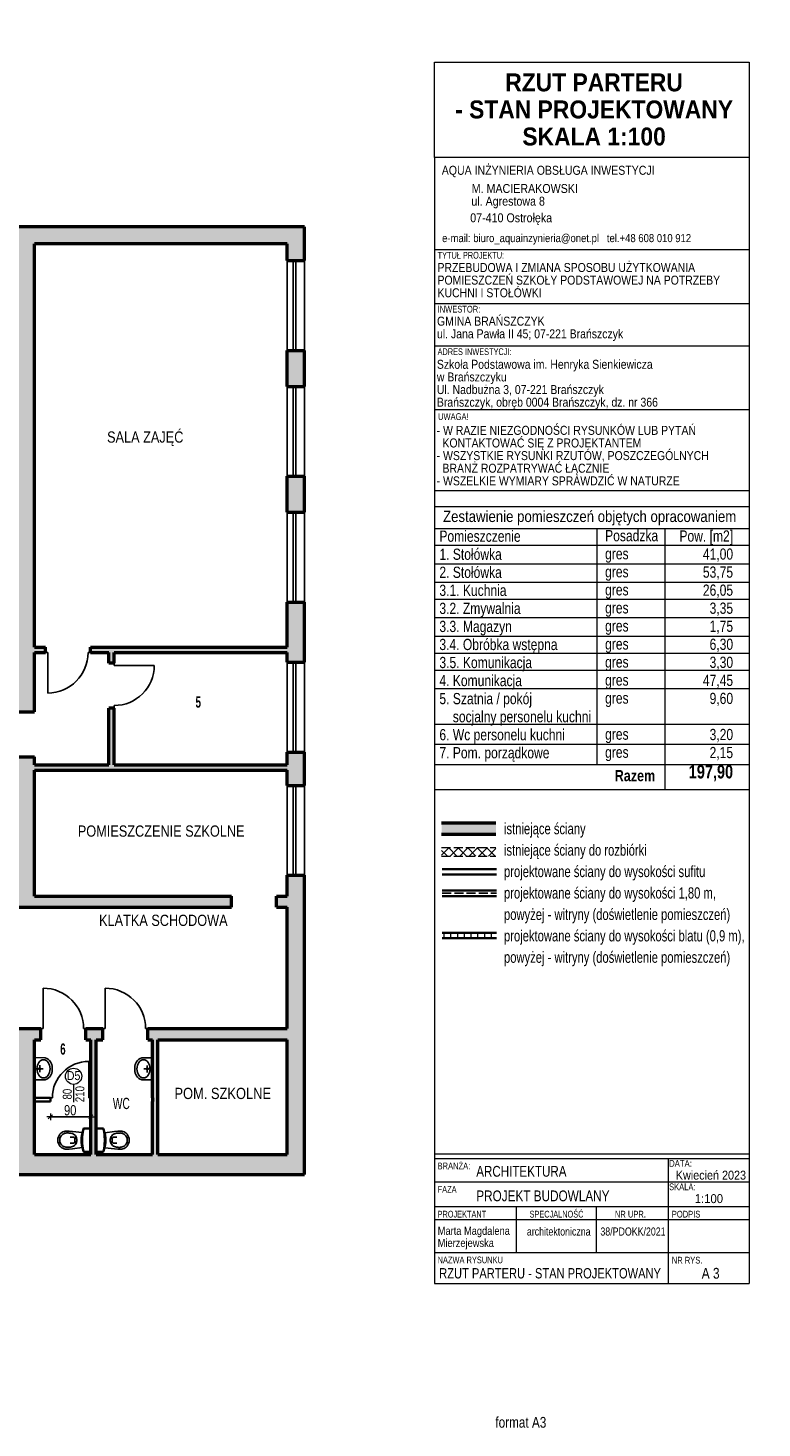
# Model space of a CAD drawing. Header units: centimetres. Extents: x -1289 to 2012, y -2118 to 998.
# Tile 8 of 8: x 379 to 2012, y -2118 to 998. Entities that reach past the tile are written whole.
import ezdxf

# ---------------------------------------------------------------- set-up
doc = ezdxf.new("R2010")
doc.units = ezdxf.units.CM
doc.header["$PDMODE"] = 65
doc.linetypes.add('VERDECKT2_S2', pattern=[27, 20, -7])
doc.layers.add('Standard', color=7, linetype='Continuous', lineweight=25)
doc.styles.add('ARIAL', font='ARIAL.TTF')
doc.dimstyles.new('_DIMSTYLE_10', dxfattribs={"dimtxt": 22.9, "dimasz": 15, "dimexe": 0, "dimexo": 0.0001, "dimgap": 11.45, "dimtad": 2, "dimdec": 0, "dimrnd": 1, "dimzin": 12, "dimdsep": 46, "dimtxsty": 'ARIAL', "dimblk1": 'ALL_ML_STRICH', "dimblk2": 'ALL_ML_STRICH', "dimsah": 1, "dimcen": 0, "dimse1": 1, "dimse2": 1, "dimclrd": 7, "dimclre": 7, "dimclrt": 7, "dimadec": 0, "dimazin": 0, "dimtfac": 1, "dimtdec": 0, "dimtix": 1, "dimtmove": 2, "dimatfit": 3, "dimfxl": 1, "dimtzin": 0, "dimlwd": 0, "dimlwe": 13, "dimarcsym": 0})

# ---------------------------------------------------------------- blocks, each defined once
blk = doc.blocks.new('OBIEKTY_ZLOZONE_2')
at = {"layer": 'Standard', "color": 7, "linetype": 'ByBlock', "lineweight": 25}
for p, q in [((418, -392.3), (423, -392.3)), ((423, -482.3), (423, -392.3)), ((513, -392.3), (518, -392.3))]:
    blk.add_line(p, q, dxfattribs=at)
blk.add_arc((423, -392.3), 90, 270, 0, dxfattribs=at)
blk = doc.blocks.new('OBIEKTY_ZLOZONE_3')
at = {"layer": 'Standard', "color": 7, "linetype": 'ByBlock', "lineweight": 25}
for p, q in [((570.9, -416.1), (570.9, -421)), ((660, -421), (570.9, -421)), ((570.9, -510.1), (570.9, -515.1))]:
    blk.add_line(p, q, dxfattribs=at)
blk.add_arc((570.9, -421), 89.1, 270, 0, dxfattribs=at)
blk = doc.blocks.new('OBIEKTY_ZLOZONE_5')
at = {"layer": 'Standard', "color": 7, "linetype": 'ByBlock', "lineweight": 25}
for p, q in [((412.8, -1139.3), (412.8, -1229.3)), ((407.8, -1229.3), (412.8, -1229.3)), ((502.8, -1229.3), (507.8, -1229.3))]:
    blk.add_line(p, q, dxfattribs=at)
blk.add_arc((412.8, -1229.3), 90, 0, 90, dxfattribs=at)
blk = doc.blocks.new('OBIEKTY_ZLOZONE_6')
at = {"layer": 'Standard', "color": 7, "linetype": 'ByBlock', "lineweight": 25}
for p, q in [((550.8, -1139.3), (550.8, -1229.3)), ((545.8, -1229.3), (550.8, -1229.3)), ((640.8, -1229.3), (645.8, -1229.3))]:
    blk.add_line(p, q, dxfattribs=at)
blk.add_arc((550.8, -1229.3), 90, 0, 90, dxfattribs=at)
blk = doc.blocks.new('OBIEKTY_ZLOZONE_7')
at = {"layer": 'Standard', "color": 7, "linetype": 'ByBlock', "lineweight": 25}
for p, q in [((393.9, -1294), (393.9, -1343.5)), ((393.9, -1294), (417.2, -1294.4)), ((403.4, -1318.8), (393.9, -1318.8)), ((405.2, -1316.9), (405.2, -1310.9)), ((405.2, -1320.6), (405.2, -1326.6)), ((407, -1318.8), (413, -1318.8)), ((433.2, -1316), (433.2, -1321.5)), ((393.9, -1343.5), (417.2, -1343.2))]:
    blk.add_line(p, q, dxfattribs=at)
blk.add_circle((405.2, -1318.8), 1.82, dxfattribs=at)
for centre, major_axis, ratio, start_param, end_param in [((412.8, -1310), (-17.9, 0), 0.9, 3.590857, 4.46536), ((403.2, -1316.8), (-30, 0), 0.9, 3.170004, 3.677074), ((413.7, -1318.8), (0, 20.3), 0.723317, 9.424778, 9.424778), ((412.8, -1327.5), (-17.9, 0), 0.9, 1.817831, 2.692327), ((403.2, -1320.8), (-30, 0), 0.9, 2.606111, 3.113181)]:
    blk.add_ellipse(centre, major_axis=major_axis, ratio=ratio, start_param=start_param, end_param=end_param, dxfattribs=at)
blk = doc.blocks.new('OBIEKTY_ZLOZONE_8')
at = {"layer": 'Standard', "color": 7, "linetype": 'ByBlock', "lineweight": 25}
for p, q in [((656, -1294.1), (632.6, -1294.5)), ((656, -1294.1), (656, -1343.6)), ((616.7, -1316.1), (616.7, -1321.6)), ((642.8, -1318.9), (636.8, -1318.9)), ((644.6, -1317.1), (644.6, -1311.1)), ((644.6, -1320.7), (644.6, -1326.7)), ((646.4, -1318.9), (656, -1318.9)), ((656, -1343.6), (632.6, -1343.3))]:
    blk.add_line(p, q, dxfattribs=at)
blk.add_circle((644.6, -1318.9), 1.82, dxfattribs=at)
for centre, major_axis, ratio, start_param, end_param in [((646.6, -1316.9), (30, 0), 0.9, 2.606112, 3.113182), ((637, -1310.1), (17.9, 0), 0.9, 1.817825, 2.692328), ((636.1, -1318.9), (0, -20.3), 0.723317, 6.283185, 12.56637), ((646.6, -1320.9), (30, 0), 0.9, 3.170005, 3.677075), ((637, -1327.6), (17.9, 0), 0.9, 3.590858, 4.465354)]:
    blk.add_ellipse(centre, major_axis=major_axis, ratio=ratio, start_param=start_param, end_param=end_param, dxfattribs=at)
blk = doc.blocks.new('OBIEKTY_ZLOZONE_9')
at = {"layer": 'Standard', "color": 7, "linetype": 'ByBlock', "lineweight": 25}
for p, q in [((462.1, -1457.6), (459.5, -1458.3)), ((466.3, -1457.4), (462.1, -1457.6)), ((470.7, -1457.5), (466.3, -1457.4)), ((478.2, -1458.2), (470.7, -1457.5)), ((499.7, -1460.9), (478.2, -1458.2)), ((499.7, -1460.9), (498.4, -1466.6)), ((501.8, -1452.8), (499.7, -1460.9)), ((502.1, -1459.9), (501.3, -1465.1)), ((503.5, -1453.5), (502.1, -1459.9)), ((511.9, -1450.6), (504.4, -1450.7)), ((518.9, -1452.2), (505.1, -1452.2)), ((515.5, -1450.9), (511.9, -1450.6)), ((518.9, -1452.2), (515.5, -1450.9)), ((518.9, -1502.9), (518.9, -1452.2)), ((480.2, -1471), (472.9, -1470.7)), ((480.2, -1484.1), (472.9, -1484.5)), ((499.7, -1494.3), (478.2, -1497)), ((483.5, -1481.3), (483.5, -1473.9)), ((487.7, -1476.1), (487.7, -1479)), ((498.4, -1466.6), (497.7, -1472.1)), ((497.7, -1472.1), (497.7, -1477.6)), ((497.7, -1483), (497.7, -1477.6)), ((498.4, -1488.5), (497.7, -1483)), ((499.7, -1494.3), (498.4, -1488.5)), ((501.8, -1502.3), (499.7, -1494.2)), ((500.8, -1470.4), (500.3, -1475.1)), ((500.3, -1475.1), (500.3, -1477.6)), ((500.3, -1480), (500.3, -1477.6)), ((500.8, -1484.7), (500.3, -1480)), ((501.3, -1465.1), (500.8, -1470.4)), ((501.3, -1490.1), (500.8, -1484.7)), ((502.1, -1495.2), (501.3, -1490.1)), ((503.5, -1501.7), (502.1, -1495.2)), ((462.1, -1497.6), (459.5, -1496.8)), ((466.3, -1497.7), (462.1, -1497.6)), ((470.7, -1497.6), (466.3, -1497.7)), ((478.2, -1497), (470.7, -1497.6)), ((511.9, -1504.6), (504.4, -1504.4)), ((518.9, -1502.9), (505.1, -1502.9)), ((515.5, -1504.3), (511.9, -1504.6)), ((518.9, -1502.9), (515.5, -1504.3))]:
    blk.add_line(p, q, dxfattribs=at)
for centre, radius, start, end in [((466.9, -1477.4), 21.3, 141.6342, 180.5394), ((464.3, -1476.7), 14.4, 121.836, 183.6459), ((466.9, -1480.2), 23.1, 108.7181, 136.0438), ((465.7, -1477.2), 15.6, 90.1603, 125.2494), ((466.8, -1510.7), 49.1, 79.2495, 91.3406), ((472.1, -1478.3), 16.4, 40.846, 76.2327), ((504.5, -1453.5), 2.83, 90.9781, 165.7243), ((505.1, -1453.8), 1.62, 90.0001, 167.2497), ((466.9, -1477.8), 21.3, 179.4606, 218.3661), ((464.3, -1478.5), 14.4, 176.3538, 238.164), ((466.9, -1474.9), 23.1, 223.9563, 251.2819), ((465.7, -1477.9), 15.6, 234.7506, 269.8401), ((472.1, -1476.8), 16.4, 283.7675, 319.1541), ((480.3, -1474.3), 3.29, 7.5818, 90.696), ((480.3, -1480.8), 3.29, 269.3049, 352.4183), ((472.1, -1477.2), 15.7, 3.8862, 37.7047), ((472.1, -1477.9), 15.7, 322.2954, 356.1138), ((504.5, -1501.6), 2.83, 194.2756, 269.0219), ((505.1, -1501.3), 1.62, 192.7505, 270)]:
    blk.add_arc(centre, radius, start, end, dxfattribs=at)
blk.add_ellipse((466.8, -1444.5), major_axis=(34.7, -34.7), ratio=1, start_param=5.474391, end_param=5.68542, dxfattribs=at)
blk = doc.blocks.new('OBIEKTY_ZLOZONE_10')
at = {"layer": 'Standard', "color": 7, "linetype": 'ByBlock', "lineweight": 25}
for p, q in [((531, -1452.3), (534.3, -1451)), ((531, -1503), (531, -1452.3)), ((531, -1452.3), (544.7, -1452.3)), ((534.3, -1451), (537.9, -1450.7)), ((537.9, -1450.7), (545.4, -1450.8)), ((546.3, -1453.6), (547.8, -1460)), ((547.8, -1460), (548.5, -1465.2)), ((548.1, -1452.9), (550.1, -1461)), ((550.1, -1461), (571.7, -1458.3)), ((550.1, -1461), (551.4, -1466.7)), ((571.7, -1458.3), (579.1, -1457.6)), ((579.1, -1457.6), (583.5, -1457.6)), ((583.5, -1457.6), (587.8, -1457.7)), ((587.8, -1457.7), (590.4, -1458.4)), ((546.3, -1501.8), (547.8, -1495.4)), ((547.8, -1495.4), (548.5, -1490.2)), ((548.1, -1502.4), (550.1, -1494.3)), ((548.5, -1465.2), (549, -1470.5)), ((548.5, -1490.2), (549, -1484.8)), ((549, -1470.5), (549.5, -1475.2)), ((549, -1484.8), (549.5, -1480.1)), ((549.5, -1475.2), (549.5, -1477.7)), ((549.5, -1480.1), (549.5, -1477.7)), ((550.1, -1494.4), (551.4, -1488.6)), ((550.1, -1494.4), (571.7, -1497.1)), ((551.4, -1466.7), (552.2, -1472.2)), ((551.4, -1488.6), (552.2, -1483.1)), ((552.2, -1472.2), (552.2, -1477.7)), ((552.2, -1483.1), (552.2, -1477.7)), ((562.1, -1476.3), (562.1, -1479.1)), ((566.3, -1481.4), (566.3, -1474)), ((569.6, -1471.1), (576.9, -1470.8)), ((569.6, -1484.2), (576.9, -1484.6)), ((531, -1503), (534.3, -1504.4)), ((531, -1503), (544.7, -1503)), ((534.3, -1504.4), (537.9, -1504.7)), ((537.9, -1504.7), (545.4, -1504.6)), ((571.7, -1497.1), (579.1, -1497.7)), ((579.1, -1497.7), (583.5, -1497.8)), ((583.5, -1497.8), (587.8, -1497.7)), ((587.8, -1497.7), (590.4, -1496.9))]:
    blk.add_line(p, q, dxfattribs=at)
for centre, radius, start, end in [((544.7, -1453.9), 1.62, 12.7503, 89.9999), ((545.3, -1453.6), 2.83, 14.2757, 89.0219), ((577.8, -1478.4), 16.4, 103.7673, 139.154), ((583, -1510.8), 49.1, 88.6594, 100.7505), ((584.1, -1477.3), 15.6, 54.7506, 89.8397), ((582.9, -1480.3), 23.1, 43.9562, 71.2819), ((585.6, -1476.8), 14.4, 356.3541, 58.164), ((582.9, -1477.5), 21.3, 359.4606, 38.3658), ((577.8, -1477.3), 15.7, 142.2953, 176.1138), ((577.8, -1478), 15.7, 183.8862, 217.7046), ((577.8, -1476.9), 16.4, 220.8459, 256.2325), ((569.6, -1474.4), 3.29, 89.304, 172.4182), ((569.6, -1480.9), 3.29, 187.5817, 270.6951), ((584.1, -1478), 15.6, 270.1599, 305.2494), ((582.9, -1475), 23.1, 288.7181, 316.0437), ((585.6, -1478.6), 14.4, 301.836, 3.6462), ((582.9, -1477.9), 21.3, 321.6339, 0.5394), ((544.7, -1501.4), 1.62, 270, 347.2495), ((545.3, -1501.7), 2.83, 270.9781, 345.7244)]:
    blk.add_arc(centre, radius, start, end, dxfattribs=at)
blk.add_ellipse((583, -1444.6), major_axis=(-34.7, -34.7), ratio=1, start_param=0.597765, end_param=0.808794, dxfattribs=at)
blk = doc.blocks.new('OBIEKTY_ZLOZONE_20')
at = {"layer": 'Standard', "color": 7, "linetype": 'ByBlock', "lineweight": 25}
for p, q in [((514.4, -1302.3), (514.4, -1383.3)), ((433.4, -1383.3), (428.9, -1383.3)), ((518.9, -1383.3), (514.4, -1383.3))]:
    blk.add_line(p, q, dxfattribs=at)
blk.add_arc((514.4, -1383.3), 81, 90, 180, dxfattribs=at)
blk = doc.blocks.new('ALL_ML_STRICH')
at = {"color": 0, "linetype": 'ByBlock', "lineweight": -2}
for p, q in [((-1, 0), (0.5, 0)), ((-0.3, -0.3), (0.3, 0.3)), ((0, -0.5), (0, 0.5))]:
    blk.add_line(p, q, dxfattribs=at)
blk = doc.blocks.new('*D79')
at = {"layer": 'DEFPOINTS', "color": 7, "linetype": 'ByBlock', "lineweight": 13}
for p in [(428.9, -1391.3), (518.9, -1391.3), (428.9, -1426)]:
    blk.add_point(p, dxfattribs=at)
at = {"layer": 'Standard', "color": 7, "linetype": 'ByBlock', "lineweight": -2}
blk.add_line((428.9, -1426), (518.9, -1426), dxfattribs=at)
at = {"layer": 'Standard', "color": 7, "linetype": 'ByBlock', "lineweight": 13, "xscale": 15, "yscale": 15, "zscale": 15, "rotation": 180}
blk.add_blockref('ALL_ML_STRICH', (428.9, -1426), dxfattribs=at)
at = {"layer": 'Standard', "color": 7, "linetype": 'ByBlock', "lineweight": 13, "xscale": 15, "yscale": 15, "zscale": 15}
blk.add_blockref('ALL_ML_STRICH', (518.9, -1426), dxfattribs=at)
at = {"layer": 'Standard', "color": 7, "linetype": 'ByBlock', "lineweight": 13, "insert": (473.1, -1411.2), "char_height": 22.9, "width": 35.231, "attachment_point": 5, "style": 'ARIAL'}
blk.add_mtext('\\W0.77;\\A1;{90}', dxfattribs=at)

msp = doc.modelspace()

# ---------------------------------------------------------------- hatches: boundary and pattern name
at = {"layer": 'Standard', "linetype": 'ByBlock', "lineweight": 13}
h = msp.add_hatch(color=254, dxfattribs=at)
h.paths.add_polyline_path([(-120.1, 299.7), (-120.1, 259.7), (-80.1, 259.7), (-80.1, 299.7)])
h.paths.add_polyline_path([(993.9, 200.1), (993.9, 280.1), (955.9, 280.1), (955.9, 200.1)])
h.paths.add_polyline_path([(993.9, -79.9), (993.9, 0.1), (955.9, 0.1), (955.9, -79.9)])
h.paths.add_polyline_path([(558.9, -392.3), (558.9, -416.1), (570.9, -416.1), (570.9, -380.3), (518, -380.3), (518, -392.3)])
h.paths.add_polyline_path([(189.9, 555.7), (145.9, 555.7), (145.9, 517.7), (189.9, 517.7)])
h.paths.add_polyline_path([(-420.1, 492.7), (-378.1, 492.7), (-378.1, 517.7), (-220.1, 517.7), (-220.1, 555.7), (-378.1, 555.7), (-378.1, 627.7), (-420.1, 627.7)])
h.paths.add_polyline_path([(-1015.1, 919.7), (-1015.1, 881.7), (-420.1, 881.7), (-420.1, 804.7), (-378.1, 804.7), (-378.1, 998), (-420.1, 998), (-420.1, 919.7)])
h.paths.add_polyline_path([(-1110.1, 265.7), (-1110.1, 307.7), (-1135.1, 307.7), (-1135.1, 881.7), (-1115.1, 881.7), (-1115.1, 919.7), (-1160.1, 919.7), (-1160.1, 307.7), (-1240, 307.7), (-1240, 265.7)])
h.paths.add_polyline_path([(-866.1, 33.7), (-866.1, -59.3), (-821.1, -59.3), (-821.1, 33.7)])
h.paths.add_polyline_path([(-821.1, 155.7), (-866.1, 155.7), (-866.1, 138.7), (-821.1, 138.7)])
h.paths.add_polyline_path([(-29.1, -497.3), (-29.1, -509.3), (208.9, -509.3), (208.9, -497.3)])
h.paths.add_polyline_path([(351.9, 317.7), (323.9, 317.7), (323.9, 259.7), (351.9, 259.7), (351.9, -497.3), (308.9, -497.3), (308.9, -509.3), (351.9, -509.3), (351.9, -524.3), (393.9, -524.3), (393.9, -392.3), (418, -392.3), (418, -380.3), (393.9, -380.3), (393.9, 517.7), (955.9, 517.7), (955.9, 480.1), (993.9, 480.1), (993.9, 555.7), (315.9, 555.7), (315.9, 517.7), (351.9, 517.7)])
h.paths.add_polyline_path([(-221.1, -74.3), (-266.1, -74.3), (-266.1, -90.3), (-236.7, -90.3), (-236.7, -105.3), (-266.1, -105.3), (-266.1, -134.3), (-221.1, -134.3)])
h.paths.add_polyline_path([(-266.1, 220.7), (-221.1, 220.7), (-221.1, 265.7), (-266.1, 265.7)])
h.paths.add_polyline_path([(-821.1, 220.7), (-378.1, 220.7), (-378.1, 332.7), (-420.1, 332.7), (-420.1, 307.7), (-900.1, 307.7), (-900.1, 265.7), (-866.1, 265.7), (-866.1, 210.7), (-821.1, 210.7)])
h.paths.add_polyline_path([(-266.1, -315.3), (-236.7, -315.3), (-236.7, -330.3), (-266.1, -330.3), (-266.1, -343.3), (-821.1, -343.3), (-821.1, -274.3), (-866.1, -274.3), (-866.1, -1810.3), (-221.1, -1810.3), (-221.1, -1554.3), (222, -1554.3), (222, -1509.3), (208.9, -1509.3), (208.9, -1309.3), (222, -1309.3), (222, -1297.3), (196.9, -1297.3), (196.9, -1509.3), (-221.1, -1509.3), (-221.1, -254.3), (-266.1, -254.3)])
h.paths.add_polyline_path([(-821.1, -878.3), (-821.1, -608.3), (-266.1, -608.3), (-266.1, -878.3)], flags=16)
h.paths.add_polyline_path([(-266.1, -596.3), (-821.1, -596.3), (-821.1, -355.3), (-266.1, -355.3)], flags=16)
h.paths.add_polyline_path([(-266.1, -1765.3), (-821.1, -1765.3), (-821.1, -890.3), (-266.1, -890.3)], flags=16)
at = {"layer": 'Standard', "linetype": 'ByBlock', "lineweight": 25}
h = msp.add_hatch(color=254, dxfattribs=at)
h.paths.add_polyline_path([(993.9, -279.9), (955.9, -279.9), (955.9, -380.3), (570.9, -380.3), (570.9, -392.3), (955.9, -392.3), (955.9, -413.9), (993.9, -413.9)])
h.paths.add_polyline_path([(558.9, -642.3), (393.9, -642.3), (393.9, -624.3), (348.9, -624.3), (348.9, -959.3), (832.2, -959.3), (832.2, -934.3), (393.9, -934.3), (393.9, -654.3), (955.9, -654.3), (955.9, -687.9), (993.9, -687.9), (993.9, -613.9), (955.9, -613.9), (955.9, -642.3), (570.9, -642.3), (570.9, -516.1), (558.9, -516.1)])
h.paths.add_polyline_path([(955.9, -959.3), (955.9, -1229.3), (645.8, -1229.3), (645.8, -1254.3), (655.9, -1254.3), (655.9, -1294.1), (656, -1294.1), (656, -1343.6), (655.9, -1343.6), (655.9, -1509.3), (530.9, -1509.3), (530.9, -1254.3), (545.8, -1254.3), (545.8, -1229.3), (507.8, -1229.3), (507.8, -1254.3), (518.9, -1254.3), (518.9, -1509.3), (393.9, -1509.3), (393.9, -1254.3), (407.8, -1254.3), (407.8, -1229.3), (348.9, -1229.3), (348.9, -1297.3), (332, -1297.3), (332, -1309.3), (348.9, -1309.3), (348.9, -1509.3), (332, -1509.3), (332, -1554.3), (993.9, -1554.3), (993.9, -887.9), (955.9, -887.9), (955.9, -934.3), (932.2, -934.3), (932.2, -959.3)])
h.paths.add_polyline_path([(955.9, -1509.3), (667.9, -1509.3), (667.9, -1254.3), (955.9, -1254.3)], flags=16)
msp.add_hatch(color=254, dxfattribs=at).paths.add_polyline_path([(1299.3, -796.3), (1419.9, -796.3), (1419.9, -771.3), (1299.3, -771.3)])
at = {"layer": 'Standard', "linetype": 'VERDECKT2_S2', "lineweight": 13}
h = msp.add_hatch(dxfattribs=at)
h.set_pattern_fill('KRESKOWANI_6', color=250, scale=10, style=0, pattern_type=2)
h.set_pattern_definition([(45, (0, 0), (-10.6066, 10.6066), []), (135, (0, 0), (-10.6066, -10.6066), [])])
h.paths.add_polyline_path([(1299.3, -845.3), (1419.9, -845.3), (1419.9, -826.3), (1299.3, -826.3)], flags=0)
at = {"layer": 'Standard', "linetype": 'ByBlock', "lineweight": 13}
h = msp.add_hatch(dxfattribs=at)
h.set_pattern_fill('KRESKOWANI_1', scale=10, style=0, pattern_type=2)
h.set_pattern_definition([(90, (0, 0), (-30, 2e-15), []), (90, (-15, 2e-15), (-30, 2e-15), [])])
h.paths.add_polyline_path([(1300.7, -1028.2), (1421.2, -1028.2), (1421.2, -1016.2), (1300.7, -1016.2)], flags=0)

# ---------------------------------------------------------------- linework, layer by layer
at = {"layer": 'Standard', "color": 7, "linetype": 'ByBlock', "lineweight": 13}
for p, q in [((1283.7, 922.3), (1983.7, 922.3)), ((1283.7, 709.5), (1283.7, 922.3)), ((1983.7, 922.3), (1983.7, -1797)), ((1983.7, 709.5), (1283.7, 709.5)), ((1283.7, 709.5), (1283.7, -1797)), ((1283.7, 505), (1983.7, 505)), ((1283.7, 385), (1983.7, 385)), ((1283.7, 290.4), (1983.7, 290.4)), ((1283.7, 148.6), (1983.7, 148.6)), ((1283.7, -31.4), (1983.7, -31.4)), ((1283.7, -67), (1983.7, -67)), ((1283.7, -67), (1283.7, -645)), ((1983.7, -67), (1983.7, -645)), ((1283.7, -116.2), (1983.7, -116.2)), ((1644.3, -116.2), (1644.3, -641.4)), ((1796.5, -697.4), (1796.5, -116.2)), ((1283.7, -153.5), (1983.7, -153.5)), ((1283.7, -194.4), (1983.7, -194.4)), ((1283.7, -235.4), (1983.7, -235.4)), ((1283.7, -273.4), (1983.7, -273.4)), ((1283.7, -314.4), (1983.7, -314.4)), ((1283.7, -355.4), (1983.7, -355.4)), ((1283.7, -393.4), (1983.7, -393.4)), ((1283.7, -431.4), (1983.7, -431.4)), ((1283.7, -472.4), (1983.7, -472.4)), ((1283.7, -551.4), (1983.7, -551.4)), ((1283.7, -596.4), (1983.7, -596.4)), ((1283.7, -641.4), (1983.7, -641.4)), ((1283.7, -697.4), (1983.7, -697.4)), ((480.6, -1353.4), (480.6, -1393.4)), ((1283.7, -1508.4), (1983.7, -1508.4)), ((1283.7, -1518.4), (1983.7, -1518.4)), ((1803.3, -1518.4), (1803.3, -1797)), ((1283.7, -1570.6), (1983.7, -1570.6)), ((1283.7, -1625.2), (1983.7, -1625.2)), ((1466.1, -1727.6), (1466.1, -1625.2)), ((1643.8, -1727.6), (1643.8, -1625.2)), ((1283.7, -1653.9), (1983.7, -1653.9)), ((1283.7, -1727.6), (1983.7, -1727.6)), ((1283.7, -1797), (1983.7, -1797))]:
    msp.add_line(p, q, dxfattribs=at)
at = {"layer": 'Standard', "color": 7, "linetype": 'ByBlock', "lineweight": 50}
for p, q in [((993.9, 555.7), (315.9, 555.7)), ((993.9, 480.1), (993.9, 555.7)), ((955.9, 517.7), (393.9, 517.7)), ((393.9, -380.3), (393.9, 517.7)), ((955.9, 480.1), (955.9, 517.7)), ((955.9, 480.1), (993.9, 480.1)), ((955.9, 280.1), (993.9, 280.1)), ((955.9, 200.1), (955.9, 280.1)), ((993.9, 200.1), (993.9, 280.1)), ((955.9, 200.1), (993.9, 200.1)), ((955.9, 0.1), (993.9, 0.1)), ((955.9, -79.9), (955.9, 0.1)), ((993.9, -79.9), (993.9, 0.1)), ((955.9, -79.9), (993.9, -79.9)), ((955.9, -279.9), (993.9, -279.9)), ((955.9, -380.3), (955.9, -279.9)), ((993.9, -413.9), (993.9, -279.9)), ((393.9, -380.3), (418, -380.3)), ((393.9, -392.3), (418, -392.3)), ((393.9, -524.3), (393.9, -392.3)), ((418, -392.3), (418, -380.3)), ((518, -392.3), (518, -380.3)), ((518, -380.3), (955.9, -380.3)), ((518, -392.3), (558.9, -392.3)), ((558.9, -416.1), (558.9, -392.3)), ((570.9, -416.1), (570.9, -392.3)), ((570.9, -392.3), (955.9, -392.3)), ((955.9, -413.9), (955.9, -392.3)), ((570.9, -416.1), (558.9, -416.1)), ((955.9, -413.9), (993.9, -413.9)), ((351.9, -524.3), (393.9, -524.3)), ((570.9, -516.1), (558.9, -516.1)), ((558.9, -642.3), (558.9, -516.1)), ((570.9, -642.3), (570.9, -516.1)), ((955.9, -613.9), (993.9, -613.9)), ((955.9, -642.3), (955.9, -613.9)), ((993.9, -687.9), (993.9, -613.9)), ((348.9, -624.3), (393.9, -624.3)), ((393.9, -642.3), (393.9, -624.3)), ((393.9, -642.3), (558.9, -642.3)), ((393.9, -654.3), (955.9, -654.3)), ((393.9, -934.3), (393.9, -654.3)), ((570.9, -642.3), (955.9, -642.3)), ((955.9, -687.9), (955.9, -654.3)), ((955.9, -687.9), (993.9, -687.9)), ((1299.3, -771.3), (1419.9, -771.3)), ((1299.3, -796.3), (1419.9, -796.3)), ((955.9, -887.9), (993.9, -887.9)), ((955.9, -934.3), (955.9, -887.9)), ((993.9, -1554.3), (993.9, -887.9)), ((393.9, -934.3), (832.2, -934.3)), ((832.2, -959.3), (832.2, -934.3)), ((932.2, -959.3), (932.2, -934.3)), ((932.2, -934.3), (955.9, -934.3)), ((348.9, -959.3), (832.2, -959.3)), ((932.2, -959.3), (955.9, -959.3)), ((955.9, -1229.3), (955.9, -959.3)), ((348.9, -1229.3), (407.8, -1229.3)), ((407.8, -1254.3), (407.8, -1229.3)), ((507.8, -1254.3), (507.8, -1229.3)), ((507.8, -1229.3), (545.8, -1229.3)), ((545.8, -1254.3), (545.8, -1229.3)), ((645.8, -1254.3), (645.8, -1229.3)), ((645.8, -1229.3), (955.9, -1229.3)), ((393.9, -1254.3), (407.8, -1254.3)), ((393.9, -1383.3), (393.9, -1254.3)), ((507.8, -1254.3), (518.9, -1254.3)), ((518.9, -1509.3), (518.9, -1254.3)), ((530.9, -1509.3), (530.9, -1254.3)), ((530.9, -1254.3), (545.8, -1254.3)), ((645.8, -1254.3), (655.9, -1254.3)), ((655.9, -1383.3), (655.9, -1254.3)), ((667.9, -1509.3), (667.9, -1254.3)), ((667.9, -1254.3), (955.9, -1254.3)), ((955.9, -1509.3), (955.9, -1254.3)), ((393.9, -1509.3), (393.9, -1383.3)), ((655.9, -1383.3), (655.9, -1391.3)), ((655.9, -1509.3), (655.9, -1391.3)), ((393.9, -1509.3), (518.9, -1509.3)), ((530.9, -1509.3), (655.9, -1509.3)), ((667.9, -1509.3), (955.9, -1509.3)), ((332, -1554.3), (993.9, -1554.3))]:
    msp.add_line(p, q, dxfattribs=at)
at = {"layer": 'Standard', "color": 7, "linetype": 'ByBlock', "lineweight": 25}
for p, q in [((955.9, 480.1), (955.9, 280.1)), ((968.9, 480.1), (968.9, 280.1)), ((974.9, 480.1), (974.9, 280.1)), ((993.9, 480.1), (993.9, 280.1)), ((955.9, 200.1), (955.9, 0.1)), ((968.9, 200.1), (968.9, 0.1)), ((974.9, 200.1), (974.9, 0.1)), ((993.9, 200.1), (993.9, 0.1)), ((955.9, -79.9), (955.9, -279.9)), ((968.9, -79.9), (968.9, -279.9)), ((974.9, -79.9), (974.9, -279.9)), ((993.9, -79.9), (993.9, -279.9)), ((955.9, -413.9), (955.9, -613.9)), ((968.9, -413.9), (968.9, -613.9)), ((974.9, -413.9), (974.9, -613.9)), ((993.9, -413.9), (993.9, -613.9)), ((955.9, -687.9), (955.9, -887.9)), ((968.9, -687.9), (968.9, -887.9)), ((974.9, -687.9), (974.9, -887.9)), ((993.9, -687.9), (993.9, -887.9))]:
    msp.add_line(p, q, dxfattribs=at)
at = {"layer": 'Standard', "color": 7, "linetype": 'VERDECKT2_S2', "lineweight": 18}
for p, q in [((1299.3, -826.3), (1419.9, -826.3)), ((1299.3, -826.3), (1419.9, -826.3)), ((1299.3, -845.3), (1419.9, -845.3))]:
    msp.add_line(p, q, dxfattribs=at)
at = {"layer": 'Standard', "color": 7, "linetype": 'ByBlock', "lineweight": 35}
for p, q in [((1300.7, -874.2), (1421.2, -874.2)), ((1300.7, -874.2), (1421.2, -874.2)), ((1300.7, -886.2), (1421.2, -886.2)), ((1300.7, -922.2), (1421.2, -922.2)), ((1300.7, -922.2), (1421.2, -922.2)), ((1300.7, -934.2), (1421.2, -934.2)), ((1300.7, -1016.2), (1421.2, -1016.2)), ((1300.7, -1016.2), (1421.2, -1016.2)), ((1300.7, -1028.2), (1421.2, -1028.2)), ((428.9, -1383.3), (393.9, -1383.3)), ((428.9, -1391.3), (393.9, -1391.3)), ((428.9, -1383.3), (428.9, -1391.3))]:
    msp.add_line(p, q, dxfattribs=at)
at = {"layer": 'Standard', "color": 7, "linetype": 'VERDECKT2_S2', "lineweight": 25}
msp.add_line((1300.7, -928.2), (1421.2, -928.2), dxfattribs=at)
at = {"layer": 'Standard', "color": 7, "linetype": 'ByBlock', "lineweight": 50}
for points in [[(655.9, -1383.3), (655.9, -1383.3)], [(655.9, -1391.3), (655.9, -1391.3)]]:
    msp.add_lwpolyline(points, close=True, dxfattribs=at)
at = {"layer": 'Standard', "color": 7, "linetype": 'ByBlock', "lineweight": 13}
msp.add_circle((480.6, -1335.4), 18, dxfattribs=at)

# ---------------------------------------------------------------- block references
at = {"layer": 'Standard', "color": 7, "linetype": 'ByBlock', "lineweight": 25}
for name in ['OBIEKTY_ZLOZONE_2', 'OBIEKTY_ZLOZONE_3', 'OBIEKTY_ZLOZONE_5', 'OBIEKTY_ZLOZONE_6', 'OBIEKTY_ZLOZONE_7', 'OBIEKTY_ZLOZONE_20', 'OBIEKTY_ZLOZONE_8', 'OBIEKTY_ZLOZONE_9', 'OBIEKTY_ZLOZONE_10']:
    msp.add_blockref(name, (0, 0), dxfattribs=at)

# ---------------------------------------------------------------- texts
at = {"layer": 'Standard', "color": 7, "linetype": 'ByBlock', "lineweight": 35, "insert": (1638.4, 897), "char_height": 40, "width": 638.165, "attachment_point": 2, "line_spacing_factor": 0.903614, "style": 'ARIAL'}
msp.add_mtext('{\\fArial|i0|b1;\\H40.000000;\\W0.909091;\\C7;RZUT PARTERU}\\P{\\fArial|i0|b1;\\H40.000000;\\W0.909091;\\C7;- STAN PROJEKTOWANY}\\P{\\fArial|i0|b1;\\H40.000000;\\W0.909091;\\C7;SKALA 1:100}\\P', dxfattribs=at)
at = {"layer": 'Standard', "color": 7, "linetype": 'ByBlock', "lineweight": 13, "style": 'ARIAL'}
for s, insert, char_height, width, attachment_point in [('\\W0.84;AQUA\\~INŻYNIERIA\\~OBSŁUGA\\~INWESTYCJI', (1299.6, 678.5), 20, 478.383, 4), ('\\W0.85;M.\\~MACIERAKOWSKI', (1366.2, 640.6), 20, 240.15, 4), ('\\W0.85;ul.\\~Agrestowa\\~8', (1365.3, 609.5), 20, 169.618, 4), ('\\W0.85;07-410\\~Ostrołęka', (1362.9, 572.5), 20, 187.918, 4), ('\\W0.84;e-mail:\\~biuro_aquainzynieria@onet.pl\\~\\~\\~tel.+48\\~608\\~010\\~912', (1300.3, 527.6), 18, 560.073, 4), ('\\W0.78;TYTUŁ\\~PROJEKTU:', (1290.3, 492), 15, 152.006, 4), ('\\W0.80;INWESTOR:', (1290.3, 372), 15, 97.309, 4), ('\\W0.78;ADRES\\~INWESTYCJI:', (1290.3, 277.4), 15, 168.138, 4), ('\\W0.80;UWAGA!', (1291.3, 132.9), 15, 71.399, 4), ('\\W0.84;Zestawienie\\~pomieszczeń\\~objętych\\~opracowaniem', (1954.6, -76.7), 25, 661.219, 3), ('{\\fArial|i0|b1;\\H25.000000;\\W0.800000;\\C7;Razem}\\P', (1774.3, -653.7), 25, 101.404, 3), ('\\W0.80;BRANŻA:', (1290.3, -1535.1), 15, 76.008, 4), ('\\W0.82;DATA:', (1805.3, -1529.4), 15, 53.62, 4), ('\\W0.77;ARCHITEKTURA', (1376.3, -1547.2), 24, 210.494, 4), ('\\W0.86;Kwiecień\\~2023', (1820.1, -1555.7), 20, 161.056, 4), ('\\W0.79;FAZA', (1290.3, -1587.3), 15, 47.11, 4), ('\\W0.80;SKALA:', (1805.3, -1581.6), 15, 62.551, 4), ('\\W0.78;PROJEKT\\~BUDOWLANY', (1376.3, -1601.8), 24, 302.249, 4), ('\\W0.90;1:100', (1862.3, -1607.9), 20, 67.565, 4), ('\\W0.78;PROJEKTANT', (1290.3, -1642.5), 15, 112.599, 4), ('\\W0.78;SPECJALNOŚĆ', (1494.9, -1642.5), 15, 124.516, 4), ('\\W0.80;NR\\~UPR.', (1684.7, -1642.5), 15, 72.574, 4), ('\\W0.80;PODPIS', (1811.3, -1642.5), 15, 66.945, 4), ('\\W0.79;NAZWA\\~RYSUNKU', (1290.3, -1744.3), 15, 147.819, 4), ('\\W0.80;NR\\~RYS.', (1811.3, -1744.9), 15, 71.61, 4), ('\\W0.77;RZUT\\~PARTERU\\~-\\~STAN\\~PROJEKTOWANY', (1293.8, -1774.1), 23, 502.518, 4), ('\\W0.79;A\\~3', (1877.8, -1774.1), 24, 48.3, 4), ('\\W0.78;format\\~A3', (1418.8, -2105.9), 24, 121.372, 4)]:
    msp.add_mtext(s, dxfattribs=dict(at, insert=insert, char_height=char_height, width=width, attachment_point=attachment_point))
for s, insert, char_height, width, attachment_point, line_spacing_factor in [('{\\fArial|i0|b0;\\H20.000000;\\W0.833333;\\C7;PRZEBUDOWA I ZMIANA SPOSOBU UŻYTKOWANIA}\\P{\\fArial|i0|b0;\\H20.000000;\\W0.833333;\\C7;POMIESZCZEŃ SZKOŁY PODSTAWOWEJ NA POTRZEBY}\\P{\\fArial|i0|b0;\\H20.000000;\\W0.833333;\\C7;KUCHNI I STOŁÓWKI }\\P', (1290.1, 474.9), 20, 637.257, 1, 0.843373), ('{\\fArial|i0|b0;\\H20.000000;\\W0.833333;\\C7;GMINA BRAŃSZCZYK}\\P{\\fArial|i0|b0;\\H20.000000;\\W0.833333;\\C7;ul. Jana Pawła II 45; 07-221 Brańszczyk}\\P', (1289, 355.4), 20, 533.398, 1, 0.843373), ('{\\fArial|i0|b0;\\H20.000000;\\W0.833333;\\C7;Szkoła Podstawowa im. Henryka Sienkiewicza}\\P{\\fArial|i0|b0;\\H20.000000;\\W0.833333;\\C7;w Brańszczyku}\\P{\\fArial|i0|b0;\\H20.000000;\\W0.833333;\\C7;Ul. Nadbużna 3, 07-221 Brańszczyk}\\P{\\fArial|i0|b0;\\H20.000000;\\W0.833333;\\C7;Brańszczyk, obręb 0004 Brańszczyk, dz. nr 366}\\P', (1288.7, 259.4), 20, 661.752, 1, 0.843373), ('{\\fArial|i0|b0;\\H20.000000;\\W0.833333;\\C7;- W RAZIE NIEZGODNOŚCI RYSUNKÓW LUB PYTAŃ}\\P{\\fArial|i0|b0;\\H20.000000;\\W0.833333;\\C7;  KONTAKTOWAĆ SIĘ Z PROJEKTANTEM}\\P{\\fArial|i0|b0;\\H20.000000;\\W0.833333;\\C7;- WSZYSTKIE RYSUNKI RZUTÓW, POSZCZEGÓLNYCH}\\P{\\fArial|i0|b0;\\H20.000000;\\W0.833333;\\C7;  BRANŻ ROZPATRYWAĆ ŁĄCZNIE}\\P{\\fArial|i0|b0;\\H20.000000;\\W0.833333;\\C7;- WSZELKIE WYMIARY SPRAWDZIĆ W NATURZE}\\P', (1288.2, 112.4), 20, 614.219, 1, 0.843373), ('{\\fArial|i0|b0;\\H25.000000;\\W0.769231;\\C7;Pomieszczenie}\\P{\\fArial|i0|b0;\\H25.000000;\\W0.769231;\\C7;1. Stołówka}\\P{\\fArial|i0|b0;\\H25.000000;\\W0.769231;\\C7;2. Stołówka}\\P{\\fArial|i0|b0;\\H25.000000;\\W0.769231;\\C7;3.1. Kuchnia}\\P{\\fArial|i0|b0;\\H25.000000;\\W0.769231;\\C7;3.2. Zmywalnia}\\P{\\fArial|i0|b0;\\H25.000000;\\W0.769231;\\C7;3.3. Magazyn}\\P{\\fArial|i0|b0;\\H25.000000;\\W0.769231;\\C7;3.4. Obróbka wstępna}\\P{\\fArial|i0|b0;\\H25.000000;\\W0.769231;\\C7;3.5. Komunikacja}\\P{\\fArial|i0|b0;\\H25.000000;\\W0.769231;\\C7;4. Komunikacja}\\P{\\fArial|i0|b0;\\H25.000000;\\W0.769231;\\C7;5. Szatnia / pokój}\\P{\\fArial|i0|b0;\\H25.000000;\\W0.769231;\\C7;    socjalny personelu kuchni}\\P{\\fArial|i0|b0;\\H25.000000;\\W0.769231;\\C7;6. Wc personelu kuchni}\\P{\\fArial|i0|b0;\\H25.000000;\\W0.769231;\\C7;7. Pom. porządkowe}\\P', (1294.3, -120.7), 25, 373.317, 1, 0.963855), ('{\\fArial|i0|b0;\\H25.000000;\\W0.769231;\\C7;Posadzka}\\P{\\fArial|i0|b0;\\H25.000000;\\W0.769231;\\C7;gres}\\P{\\fArial|i0|b0;\\H25.000000;\\W0.769231;\\C7;gres}\\P{\\fArial|i0|b0;\\H25.000000;\\W0.769231;\\C7;gres}\\P{\\fArial|i0|b0;\\H25.000000;\\W0.769231;\\C7;gres}\\P{\\fArial|i0|b0;\\H25.000000;\\W0.769231;\\C7;gres}\\P{\\fArial|i0|b0;\\H25.000000;\\W0.769231;\\C7;gres}\\P{\\fArial|i0|b0;\\H25.000000;\\W0.769231;\\C7;gres}\\P{\\fArial|i0|b0;\\H25.000000;\\W0.769231;\\C7;gres}\\P{\\fArial|i0|b0;\\H25.000000;\\W0.769231;\\C7;gres}\\P}\\P{\\fArial|i0|b0;\\H25.000000;\\W0.769231;\\C7;gres}\\P{\\fArial|i0|b0;\\H25.000000;\\W0.769231;\\C7;gres}\\P', (1662.9, -119.5), 25, 128.535, 1, 0.963855), ('{\\fArial|i0|b0;\\H25.000000;\\W0.769231;\\C7;Pow. [m2]}\\P{\\fArial|i0|b0;\\H25.000000;\\W0.769231;\\C7;41,00}\\P{\\fArial|i0|b0;\\H25.000000;\\W0.769231;\\C7;53,75}\\P{\\fArial|i0|b0;\\H25.000000;\\W0.769231;\\C7;26,05}\\P{\\fArial|i0|b0;\\H25.000000;\\W0.769231;\\C7;3,35}\\P{\\fArial|i0|b0;\\H25.000000;\\W0.769231;\\C7;1,75}\\P{\\fArial|i0|b0;\\H25.000000;\\W0.769231;\\C7;6,30}\\P{\\fArial|i0|b0;\\H25.000000;\\W0.769231;\\C7;3,30}\\P{\\fArial|i0|b0;\\H25.000000;\\W0.769231;\\C7;47,45}\\P{\\fArial|i0|b0;\\H25.000000;\\W0.769231;\\C7;9,60}\\P}\\P{\\fArial|i0|b0;\\H25.000000;\\W0.769231;\\C7;3,20}\\P{\\fArial|i0|b0;\\H25.000000;\\W0.769231;\\C7;2,15}\\P{\\fArial|i0|b1;\\H30.000000;\\W0.769231;\\C7;197,90}\\P', (1947.6, -120.3), 25, 129.502, 3, 0.963855)]:
    msp.add_mtext(s, dxfattribs=dict(at, insert=insert, char_height=char_height, width=width, attachment_point=attachment_point, line_spacing_factor=line_spacing_factor))
at = {"layer": 'Standard', "color": 7, "linetype": 'ByBlock', "lineweight": 50, "style": 'ARIAL'}
for s, insert, char_height, width, attachment_point in [('\\W0.81;SALA\\~ZAJĘĆ', (555.1, 83.7), 25, 178.171, 4), ('\\W0.81;POMIESZCZENIE\\~SZKOLNE', (490, -789.8), 25, 376.783, 4), ('\\W0.81;KLATKA\\~SCHODOWA', (537.2, -988.5), 25, 293.095, 4), ('\\W0.85;D5', (480.6, -1334.1), 20, 36.239, 5), ('\\W0.82;POM.\\~SZKOLNE', (705, -1373.8), 25, 219.856, 4), ('\\W0.65;WC', (567.9, -1396.1), 25, 44.546, 4)]:
    msp.add_mtext(s, dxfattribs=dict(at, insert=insert, char_height=char_height, width=width, attachment_point=attachment_point))
at = {"layer": 'Standard', "color": 7, "linetype": 'ByBlock', "lineweight": 25, "style": 'ARIAL'}
for s, insert, char_height, width, attachment_point in [('{\\fArial|i0|b1;\\H25.000000;\\W0.625000;\\C7;5}\\P', (757.9, -502.6), 25, 94.621, 5), ('{\\fArial|i0|b1;\\H25.000000;\\W0.625000;\\C7;6}\\P', (456.8, -1275), 25, 94.683, 5), ('\\W0.78;architektoniczna\\~\\~\\~\\~38/PDOKK/2021', (1488.9, -1681.1), 18, 312.359, 4)]:
    msp.add_mtext(s, dxfattribs=dict(at, insert=insert, char_height=char_height, width=width, attachment_point=attachment_point))
at = {"layer": 'Standard', "color": 7, "linetype": 'ByBlock', "lineweight": 18, "insert": (1438, -771.7), "char_height": 25, "width": 671.585, "attachment_point": 1, "line_spacing_factor": 1.144578, "style": 'ARIAL'}
msp.add_mtext('{\\fArial|i0|b0;\\H25.000000;\\W0.714286;\\C7;istniejące ściany}\\P{\\fArial|i0|b0;\\H25.000000;\\W0.714286;\\C7;istniejące ściany do rozbiórki}\\P{\\fArial|i0|b0;\\H25.000000;\\W0.714286;\\C7;projektowane ściany do wysokości sufitu}\\P{\\fArial|i0|b0;\\H25.000000;\\W0.714286;\\C7;projektowane ściany do wysokości 1,80 m,}\\P{\\fArial|i0|b0;\\H25.000000;\\W0.714286;\\C7;powyżej - witryny (doświetlenie pomieszczeń)}\\P{\\fArial|i0|b0;\\H25.000000;\\W0.714286;\\C7;projektowane ściany do wysokości blatu (0,9 m),}\\P{\\fArial|i0|b0;\\H25.000000;\\W0.714286;\\C7;powyżej - witryny (doświetlenie pomieszczeń)}\\P', dxfattribs=at)
at = {"layer": 'Standard', "color": 7, "linetype": 'ByBlock', "lineweight": 50, "insert": (456.5, -1375.2), "char_height": 20, "width": 44.593, "attachment_point": 2, "rotation": 90, "line_spacing_factor": 0.843373, "style": 'ARIAL'}
msp.add_mtext('{\\fArial|i0|b0;\\H20.000000;\\W0.769231;\\C7;80}\\P{\\fArial|i0|b0;\\H20.000000;\\W0.769231;\\C7;210}\\P', dxfattribs=at)
at = {"layer": 'Standard', "color": 7, "linetype": 'ByBlock', "lineweight": 18, "char_height": 18, "attachment_point": 4, "style": 'ARIAL'}
for s, insert, width in [('\\W0.82;Marta\\~Magdalena', (1290.6, -1682.1), 164.798), ('\\W0.82;Mierzejewska', (1290.6, -1709.1), 130.036)]:
    msp.add_mtext(s, dxfattribs=dict(at, insert=insert, width=width))

# ---------------------------------------------------------------- dimensions: what is measured, and where the dimension line sits
at = {"layer": 'Standard', "color": 7, "linetype": 'ByBlock', "lineweight": 13}
dim = msp.add_linear_dim(base=(518.9, -1426), p1=(428.9, -1391.3), p2=(518.9, -1391.3), dimstyle='_DIMSTYLE_10', override={"dimpost": '<>', "dimclrd": 7, "dimclre": 7, "dimclrt": 7, "dimlwd": 0, "dimlwe": 13}, dxfattribs=at)
dim.commit()
dim.dimension.update_dxf_attribs({"geometry": '*D79', "text_midpoint": (473.1, -1411.2)})

doc.saveas('drawing.dxf')
